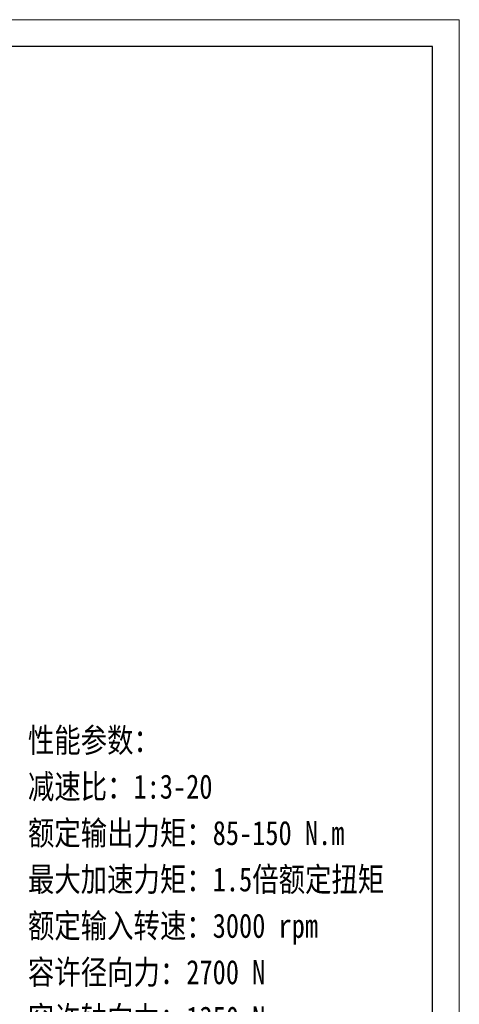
# Model space of a CAD drawing. Header units: millimetres. Extents: x 7 to 755, y 37 to 563.
# Tile 8 of 8: x 609 to 755, y 238 to 563. Entities that reach past the tile are written whole.
import ezdxf

# ---------------------------------------------------------------- set-up
doc = ezdxf.new("R2010")
doc.units = ezdxf.units.MM
doc.layers.add('图框_外框线', color=7, linetype='Continuous', lineweight=18)
doc.layers.add('尺寸线层', color=3, linetype='Continuous', lineweight=18)
doc.styles.add('标准', font='txt', dxfattribs={"width": 0.667})

msp = doc.modelspace()

# ---------------------------------------------------------------- linework, layer by layer
at = {"layer": '图框_外框线', "color": 3}
msp.add_lwpolyline([(10.64168, 37.18825), (754.62324, 37.18825), (754.62324, 563.28949), (10.64168, 563.28949)], close=True, dxfattribs=at)
at = {"layer": '图框_外框线', "color": 3, "lineweight": 25}
msp.add_lwpolyline([(54.9263, 46.04517), (745.76631, 46.04517), (745.76631, 554.43256), (54.9263, 554.43256)], close=True, dxfattribs=at)

# ---------------------------------------------------------------- texts
at = {"layer": '尺寸线层', "insert": (611.98029, 328.95464), "char_height": 7.2576, "width": 140.1955355, "attachment_point": 1, "line_spacing_factor": 1.15057, "style": '标准'}
msp.add_mtext('{\\fNSimSun|b0|i0|c134|p49;\\H1.10229x;\\W0.8;性能参数：\\H0.9072x;\\W0.667;\\P\\H1.10229x;\\W0.8;减速比：1:3-20\\H0.9072x;\\W0.667;\\P\\H1.10229x;\\W0.8;额定输出力矩：85-150 N.m\\H0.9072x;\\W0.667;\\P\\H1.10229x;\\W0.8;最大加速力矩：1.5倍额定扭矩\\H0.9072x;\\W0.667;\\P\\H1.10229x;\\W0.8;额定输入转速：3000 rpm\\H0.9072x;\\W0.667;\\P\\H1.10229x;\\W0.8;容许径向力：2700 N\\H0.9072x;\\W0.667;\\P\\H1.10229x;\\W0.8;容许轴向力：1350 N\\H0.9072x;\\W0.667;\\P\\H1.10229x;\\W0.8;回程间隙：≤10 arcmin\\H0.9072x;\\W0.667;\\P\\H1.10229x;\\W0.8;使用寿命：＞20000 h\\H0.9072x;\\W0.667;\\P\\H1.10229x;\\W0.8;使用温度：-10℃~80℃}', dxfattribs=at)

doc.saveas('drawing.dxf')
